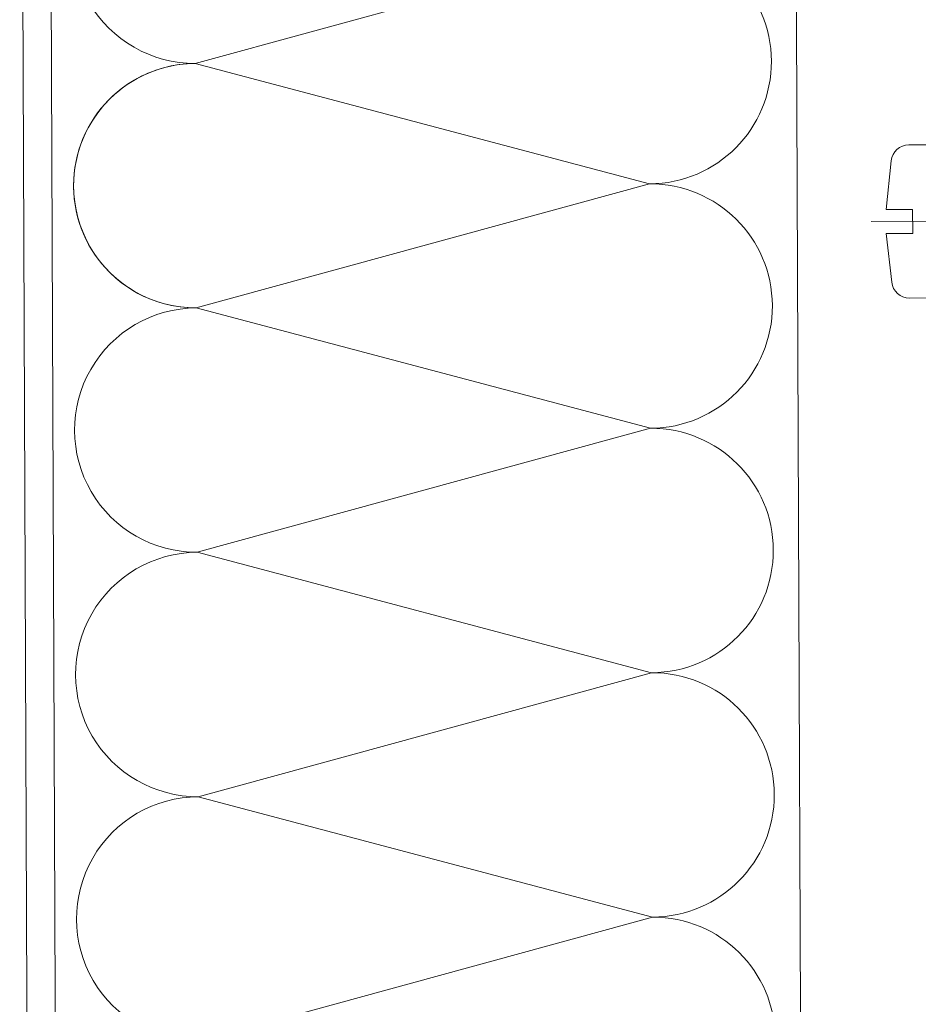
# Model space of a CAD drawing. Header units: millimetres. Extents: x 21148.2 to 21239.2, y 30135 to 30201.8.
# Tile 157 of 189: x 21217.0623 to 21217.1256, y 30166.5545 to 30166.6239. Entities that reach past the tile are written whole.
import ezdxf

# ---------------------------------------------------------------- set-up
doc = ezdxf.new("R2010")
doc.units = ezdxf.units.MM
for name, color, linetype, lineweight in [('AR-T1E-20-L1$0$BIAL - T1E - LT - 001 - AR - DWG - 0134 & 138$0$EAST PTB LVL-1-FACADE$0$Bolt', 7, 'Continuous', 13), ('AR-T1E-20-L1$0$BIAL - T1E - LT - 001 - AR - DWG - 0134 & 138$0$EAST PTB LVL-1-FACADE$0$INSULATION', 7, 'Continuous', 13), ('AR-T1E-20-L1$0$BIAL - T1E - LT - 001 - AR - DWG - 0134 & 138$0$EAST PTB LVL-1-FACADE$0$M_SCREW & BOLT', 7, 'Continuous', 13), ('AR-T1E-20-L1$0$BIAL - T1E - LT - 001 - AR - DWG - 0134 & 138$0$EAST PTB LVL-1-FACADE$0$MISC', 7, 'Continuous', 13)]:
    doc.layers.add(name, color=color, linetype=linetype, lineweight=lineweight)

# ---------------------------------------------------------------- blocks, each defined once
blk = doc.blocks.new('AR-T1E-20-L1$0$BIAL - T1E - LT - 001 - AR - DWG - 0134 & 138$0$EAST PTB LVL-1-FACADE$0$rw')
at = {"layer": 'AR-T1E-20-L1$0$BIAL - T1E - LT - 001 - AR - DWG - 0134 & 138$0$EAST PTB LVL-1-FACADE$0$INSULATION'}
for q in [(-26, -7), (-26, -21)]:
    blk.add_line((0, -14), q, dxfattribs=at)
for centre, start, end in [((0, -7), 270, 90), ((-26, -14), 90, 270)]:
    blk.add_arc(centre, 7, start, end, dxfattribs=at)
blk = doc.blocks.new('AR-T1E-20-L1$0$BIAL - T1E - LT - 001 - AR - DWG - 0134 & 138$0$EAST PTB LVL-1-FACADE$0$phsds25')
at = {"layer": 'AR-T1E-20-L1$0$BIAL - T1E - LT - 001 - AR - DWG - 0134 & 138$0$EAST PTB LVL-1-FACADE$0$Bolt'}
for p, q in [((2.129193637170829, 5.397499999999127), (0, 5.397499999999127)), ((0, -5.397499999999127), (0, 5.397499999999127)), ((3.371935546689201, 4.282008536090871), (3.743302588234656, 0.8509000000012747)), ((-1.041666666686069, 2.095499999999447), (0, 3.102984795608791)), ((-25.02869066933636, 0), (-23.56592471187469, 2.095499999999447)), ((-1.041666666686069, 2.095499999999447), (-23.56592471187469, 2.095499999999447)), ((-21.09056400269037, 2.743200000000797), (-21.15624952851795, 2.095499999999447)), ((-20.57612725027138, -2.743200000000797), (-21.09056400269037, 2.743200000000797)), ((-20.18342400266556, 2.743200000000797), (-20.24910952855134, 2.095499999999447)), ((-19.66898725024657, -2.743200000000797), (-20.18342400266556, 2.743200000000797)), ((-19.27628400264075, 2.743200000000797), (-19.34196952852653, 2.095499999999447)), ((-18.76184725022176, -2.743200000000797), (-19.27628400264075, 2.743200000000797)), ((-18.36914400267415, 2.743200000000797), (-18.43482952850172, 2.095499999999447)), ((-17.85470725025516, -2.743200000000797), (-18.36914400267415, 2.743200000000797)), ((-17.46200400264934, 2.743200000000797), (-17.52768952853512, 2.095499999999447)), ((-16.94756725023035, -2.743200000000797), (-17.46200400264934, 2.743200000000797)), ((-16.55486400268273, 2.743200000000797), (-16.62054952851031, 2.095499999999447)), ((-16.04042725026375, -2.743200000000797), (-16.55486400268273, 2.743200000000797)), ((-15.64772400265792, 2.743200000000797), (-15.71340952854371, 2.095499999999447)), ((-15.13328725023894, -2.743200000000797), (-15.64772400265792, 2.743200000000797)), ((-14.74058400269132, 2.743200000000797), (-14.8062695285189, 2.095499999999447)), ((-14.22614725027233, -2.743200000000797), (-14.74058400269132, 2.743200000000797)), ((-13.83344400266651, 2.743200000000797), (-13.89912952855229, 2.095499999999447)), ((-13.31900725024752, -2.743200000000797), (-13.83344400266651, 2.743200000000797)), ((-12.92630400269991, 2.743200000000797), (-12.99198952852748, 2.095499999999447)), ((-12.41186725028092, -2.743200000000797), (-12.92630400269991, 2.743200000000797)), ((-12.0191640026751, 2.743200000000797), (-12.08484952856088, 2.095499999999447)), ((-11.50472725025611, -2.743200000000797), (-12.0191640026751, 2.743200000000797)), ((-11.11202400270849, 2.743200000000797), (-11.17770952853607, 2.095499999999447)), ((-10.59758725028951, -2.743200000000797), (-11.11202400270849, 2.743200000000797)), ((-10.20488400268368, 2.743200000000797), (-10.27056952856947, 2.095499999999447)), ((-9.690447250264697, -2.743200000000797), (-10.20488400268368, 2.743200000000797)), ((-9.297744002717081, 2.743200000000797), (-9.363429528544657, 2.095499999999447)), ((-8.783307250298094, -2.743200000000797), (-9.297744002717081, 2.743200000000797)), ((-8.390604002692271, 2.743200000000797), (-8.456289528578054, 2.095499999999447)), ((-7.876167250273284, -2.743200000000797), (-8.390604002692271, 2.743200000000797)), ((-7.483464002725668, 2.743200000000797), (-7.549149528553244, 2.095499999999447)), ((-6.969027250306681, -2.743200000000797), (-7.483464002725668, 2.743200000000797)), ((-6.576324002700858, 2.743200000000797), (-6.642009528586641, 2.095499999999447)), ((-6.06188725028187, -2.743200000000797), (-6.576324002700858, 2.743200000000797)), ((-5.711893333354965, 2.743200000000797), (-5.77757885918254, 2.095499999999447)), ((-5.19745658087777, -2.743200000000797), (-5.711893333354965, 2.743200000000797)), ((-4.804753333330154, 2.743200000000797), (-4.87043885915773, 2.095499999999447)), ((-4.290316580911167, -2.743200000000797), (-4.804753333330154, 2.743200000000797)), ((-3.897613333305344, 2.743200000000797), (-3.963298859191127, 2.095499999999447)), ((-3.383176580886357, -2.743200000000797), (-3.897613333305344, 2.743200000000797)), ((-2.990473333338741, 2.743200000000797), (-3.056158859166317, 2.095499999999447)), ((-2.476036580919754, -2.743200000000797), (-2.990473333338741, 2.743200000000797)), ((-2.083333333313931, 2.743200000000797), (-2.149018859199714, 2.095499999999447)), ((-2.083333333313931, 2.743200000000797), (-2.149018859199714, 2.095499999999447)), ((-1.5625, -2.729357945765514), (-2.083333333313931, 2.743200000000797)), ((-1.041666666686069, -2.095499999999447), (-1.041666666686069, 2.095499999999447)), ((-20.99588084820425, 1.733416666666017), (-23.81341289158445, 1.733416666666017)), ((3.743302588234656, 0.8509000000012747), (1.879599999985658, 0.8509000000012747)), ((1.879599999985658, -0.8509000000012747), (1.879599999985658, 0.8509000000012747)), ((4.806822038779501, 0), (-27.82598329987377, 0)), ((-25.02869066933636, 0), (-23.20779492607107, -1.733416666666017)), ((-25.02869066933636, 0), (-23.56592471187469, -2.095499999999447)), ((3.743302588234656, -0.8509000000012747), (1.879599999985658, -0.8509000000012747)), ((3.743302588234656, -0.8509000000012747), (3.371935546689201, -4.282008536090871)), ((-20.6708104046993, -1.733416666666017), (-23.20779492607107, -1.733416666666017)), ((-1.041666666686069, -2.095499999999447), (-23.56592471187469, -2.095499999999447)), ((-20.50869601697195, -2.095499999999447), (-20.57612725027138, -2.743200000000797)), ((-19.60155601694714, -2.095499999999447), (-19.66898725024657, -2.743200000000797)), ((-18.69441601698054, -2.095499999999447), (-18.76184725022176, -2.743200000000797)), ((-17.78727601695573, -2.095499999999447), (-17.85470725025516, -2.743200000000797)), ((-16.88013601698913, -2.095499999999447), (-16.94756725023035, -2.743200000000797)), ((-15.97299601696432, -2.095499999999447), (-16.04042725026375, -2.743200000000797)), ((-15.06585601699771, -2.095499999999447), (-15.13328725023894, -2.743200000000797)), ((-14.1587160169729, -2.095499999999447), (-14.22614725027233, -2.743200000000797)), ((-13.2515760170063, -2.095499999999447), (-13.31900725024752, -2.743200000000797)), ((-12.34443601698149, -2.095499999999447), (-12.41186725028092, -2.743200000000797)), ((-11.43729601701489, -2.095499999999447), (-11.50472725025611, -2.743200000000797)), ((-10.53015601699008, -2.095499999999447), (-10.59758725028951, -2.743200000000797)), ((-9.623016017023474, -2.095499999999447), (-9.690447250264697, -2.743200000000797)), ((-8.715876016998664, -2.095499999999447), (-8.783307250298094, -2.743200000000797)), ((-7.808736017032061, -2.095499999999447), (-7.876167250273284, -2.743200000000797)), ((-6.90159601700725, -2.095499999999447), (-6.969027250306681, -2.743200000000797)), ((-5.994456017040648, -2.095499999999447), (-6.06188725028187, -2.743200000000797)), ((-5.130025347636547, -2.095499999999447), (-5.19745658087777, -2.743200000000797)), ((-4.222885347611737, -2.095499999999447), (-4.290316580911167, -2.743200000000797)), ((-3.315745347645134, -2.095499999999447), (-3.383176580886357, -2.743200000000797)), ((-2.408605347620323, -2.095499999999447), (-2.476036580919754, -2.743200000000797)), ((-1.041666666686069, -2.095499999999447), (-1.5625, -2.729357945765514)), ((-1.041666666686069, -2.095499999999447), (0, -3.102984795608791)), ((2.129193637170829, -5.397499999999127), (0, -5.397499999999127))]:
    blk.add_line(p, q, dxfattribs=at)
for centre, start, end in [((2.129193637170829, 4.147499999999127), 6.177378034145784, 90), ((2.129193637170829, -4.147499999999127), 270, 353.8226219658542)]:
    blk.add_arc(centre, 1.25, start, end, dxfattribs=at)
blk = doc.blocks.new('AR-T1E-20-L1$0$BIAL - T1E - LT - 001 - AR - DWG - 0134 & 138$0$EAST PTB LVL-1-FACADE$0$A$C14273AC4')
blk.add_lwpolyline([(555.8799635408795, 343.7971295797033), (555.8799635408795, 345.7971295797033), (170.8799635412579, 345.7971295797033, 0.4142135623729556), (168.8799635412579, 343.7971295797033), (168.8799635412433, 315.2612311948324), (179.1479127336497, 297.4766215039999), (180.8799635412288, 298.4766215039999), (170.8799635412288, 315.7971295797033), (170.8799635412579, 343.7971295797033), (555.8799635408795, 343.7971295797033)], format="xyb", close=True)
blk.add_lwpolyline([(168.8759915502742, 291.2773226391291), (528.8799635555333, 291.2773226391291), (528.8799635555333, 322.1300175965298)])
for p, xscale, yscale, zscale, rotation in [((445.5479483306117, 333.6569210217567), -1.229999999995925, 1.230000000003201, 1.23, 270), ((462.7679483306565, 333.6569210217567), -1.229999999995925, 1.230000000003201, 1.23, 270), ((479.9879483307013, 333.6569210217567), -1.229999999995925, 1.230000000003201, 1.23, 270), ((497.2079483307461, 333.6569210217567), -1.229999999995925, 1.230000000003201, 1.23, 270), ((479.9879483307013, 333.6569210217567), 1.229999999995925, 1.229999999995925, 1.229999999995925, 90), ((514.427948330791, 333.6569210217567), -1.229999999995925, 1.230000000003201, 1.23, 270)]:
    blk.add_blockref('AR-T1E-20-L1$0$BIAL - T1E - LT - 001 - AR - DWG - 0134 & 138$0$EAST PTB LVL-1-FACADE$0$rw', p, dxfattribs=dict(xscale=xscale, yscale=yscale, zscale=zscale, rotation=rotation))
at = {"layer": 'AR-T1E-20-L1$0$BIAL - T1E - LT - 001 - AR - DWG - 0134 & 138$0$EAST PTB LVL-1-FACADE$0$M_SCREW & BOLT', "ltscale": 1000, "rotation": 90}
blk.add_blockref('AR-T1E-20-L1$0$BIAL - T1E - LT - 001 - AR - DWG - 0134 & 138$0$EAST PTB LVL-1-FACADE$0$phsds25', (485.8759915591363, 281.2773226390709), dxfattribs=at)

msp = doc.modelspace()

# ---------------------------------------------------------------- block references
at = {"layer": 'AR-T1E-20-L1$0$BIAL - T1E - LT - 001 - AR - DWG - 0134 & 138$0$EAST PTB LVL-1-FACADE$0$MISC', "xscale": 0.001, "yscale": 0.001, "zscale": 0.001, "rotation": 90.2299050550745}
msp.add_blockref('AR-T1E-20-L1$0$BIAL - T1E - LT - 001 - AR - DWG - 0134 & 138$0$EAST PTB LVL-1-FACADE$0$A$C14273AC4', (21217.410336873, 30166.12491690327), dxfattribs=at)

doc.saveas('drawing.dxf')
